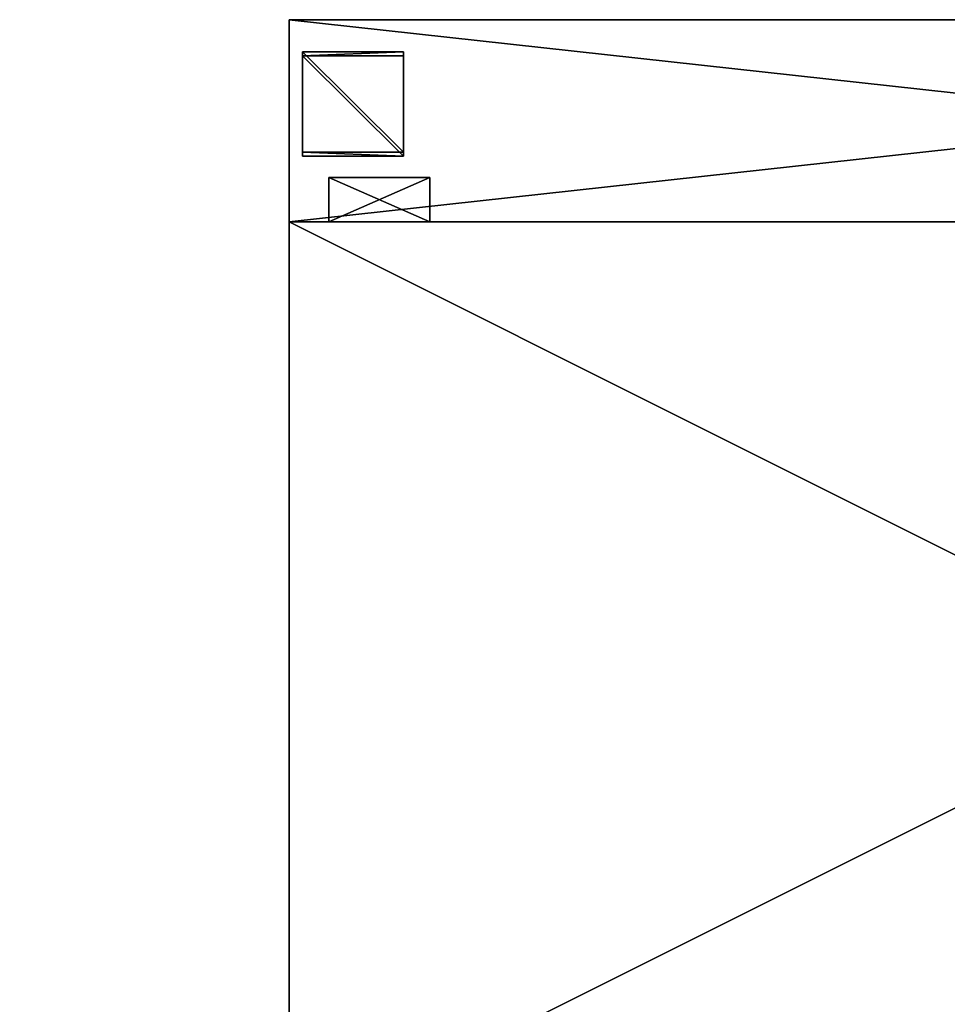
# Model space of a CAD drawing. Header units: centimetres. Extents: x -37.6 to 37.6, y -5.8 to 54.7.
# Tile 256 of 256: x -35.4 to -7.8, y 25.4 to 54.7. Entities that reach past the tile are written whole.
import ezdxf

# ---------------------------------------------------------------- set-up
doc = ezdxf.new("R2010")
doc.units = ezdxf.units.CM
doc.layers.add('BS484612', color=7, linetype='Continuous', true_color=0xb01a1a)

msp = doc.modelspace()

# ---------------------------------------------------------------- meshes
at = {"layer": 'BS484612', "color": 76, "true_color": 0x3d8706}
mesh = msp.add_polyface(dxfattribs=at)
corners = [(-27.33, 4.98, 0), (27.33, 4.98, 0), (-27.33, 48.68, 0), (27.33, 48.68, 0), (-27.33, 4.98, 44.5), (27.33, 4.98, 44.5), (-27.33, 48.68, 44.5), (27.33, 48.68, 44.5), (27.33, 48.68, 4), (27.33, 4.98, 7.5), (-27.33, 4.98, 7.5), (-27.33, 48.68, 4), (27.33, 4.648, 44.321), (-27.33, 4.648, 44.321), (-27.33, 4.721, 7.5), (27.33, 4.721, 7.5), (-27.33, 54.7, 44.5), (27.33, 54.7, 44.5), (27.33, 54.7, 4.526), (-27.33, 54.7, 4.526), (27.33, 4.4, 44.25), (-27.33, 4.4, 44.25), (-27.33, 4.4, 7.5), (27.33, 4.4, 7.5), (27.33, 3.4, 44.25), (-27.33, 3.4, 44.25), (-27.33, 3.4, 7.5), (27.33, 3.4, 7.5), (-27.33, 4.816, 44.461), (27.33, 4.816, 44.461), (27.33, 4.852, 7.5), (-27.33, 4.852, 7.5), (-27.33, 3.4, 37.99), (27.33, 3.4, 37.99), (35.35, 4.4, 37.99), (35.35, 4.66, 37.99), (35.35, 4.822, 37.99), (35.35, 4.98, 37.99), (27.33, 48.68, 37.99), (27.33, 54.7, 37.99), (-27.33, 54.7, 37.99), (-27.33, 48.68, 37.99), (-35.35, 4.98, 37.99), (-35.35, 4.822, 37.99), (-35.35, 4.66, 37.99), (-35.35, 4.4, 37.99), (-27.33, 3, 7.5), (27.33, 3, 7.5), (27.33, 3, 37.99), (-27.33, 3, 37.99), (-23.193, 3, 11.507), (23.193, 3, 11.507), (23.193, 3, 33.693), (-23.193, 3, 33.693), (-23.193, 5, 11.507), (23.193, 5, 11.507), (23.193, 5, 33.693), (-23.193, 5, 33.693), (-27.33, 21.33, 37.99), (-27.33, 21.33, 6.229), (-27.33, 21.33, 0), (27.33, 21.33, 0), (27.33, 21.33, 6.229), (27.33, 21.33, 37.99), (27.33, 21.33, 44.5), (-27.33, 21.33, 44.5), (35.35, 21.33, 44.5), (35.35, 4.98, 44.5), (35.35, 4.816, 44.461), (35.35, 4.648, 44.321), (35.35, 4.4, 44.25), (35.35, 3.4, 44.25), (35.35, 3.4, 37.99), (35.35, 3, 37.99), (35.35, 3, 7.5), (35.35, 3.4, 7.5), (35.35, 4.4, 7.5), (35.35, 4.721, 7.5), (35.35, 4.852, 7.5), (35.35, 4.98, 7.5), (35.35, 4.98, 0), (35.35, 21.33, 0), (35.35, 21.33, 6.229), (35.35, 21.33, 37.99), (-35.35, 21.33, 0), (-35.35, 4.98, 0), (-35.35, 4.98, 7.5), (-35.35, 4.852, 7.5), (-35.35, 4.721, 7.5), (-35.35, 4.4, 7.5), (-35.35, 3.4, 7.5), (-35.35, 3, 7.5), (-35.35, 3, 37.99), (-35.35, 3.4, 37.99), (-35.35, 3.4, 44.25), (-35.35, 4.4, 44.25), (-35.35, 4.648, 44.321), (-35.35, 4.816, 44.461), (-35.35, 4.98, 44.5), (-35.35, 21.33, 44.5), (-35.35, 21.33, 37.99), (-35.35, 21.33, 6.229)]
mesh.append_faces([[corners[k] for k in face] for face in [(60, 61, 1), (1, 0, 60), (5, 64, 65), (65, 4, 5), (1, 9, 10), (10, 0, 1), (80, 81, 82), (82, 79, 80), (2, 11, 8), (8, 3, 2), (60, 59, 11), (11, 2, 60), (56, 57, 54), (54, 55, 56), (38, 63, 62), (62, 8, 38), (40, 39, 18), (18, 19, 40), (86, 42, 100), (100, 101, 86), (4, 28, 29), (29, 5, 4), (42, 43, 97), (97, 98, 42), (9, 30, 31), (31, 10, 9), (37, 36, 78), (78, 79, 37), (6, 7, 17), (17, 16, 6), (7, 38, 39), (39, 17, 7), (8, 11, 19), (19, 18, 8), (41, 40, 19), (19, 11, 41), (12, 13, 21), (21, 20, 12), (44, 45, 95), (95, 96, 44), (14, 15, 23), (23, 22, 14), (35, 34, 76), (76, 77, 35), (20, 21, 25), (25, 24, 20), (45, 93, 94), (94, 95, 45), (22, 23, 27), (27, 26, 22), (34, 72, 75), (75, 76, 34), (13, 12, 29), (29, 28, 13), (88, 44, 43), (43, 87, 88), (15, 14, 31), (31, 30, 15), (69, 35, 36), (36, 68, 69), (24, 25, 32), (32, 33, 24), (7, 64, 63), (63, 38, 7), (16, 17, 39), (39, 40, 16), (98, 99, 100), (100, 42, 98), (86, 87, 43), (43, 42, 86), (37, 67, 68), (68, 36, 37), (38, 8, 18), (18, 39, 38), (6, 16, 40), (40, 41, 6), (88, 89, 45), (45, 44, 88), (35, 69, 70), (70, 34, 35), (89, 90, 93), (93, 45, 89), (70, 71, 72), (72, 34, 70), (96, 97, 43), (43, 44, 96), (77, 78, 36), (36, 35, 77), (26, 27, 47), (47, 46, 26), (75, 72, 73), (73, 74, 75), (33, 32, 49), (49, 48, 33), (93, 90, 91), (91, 92, 93), (46, 47, 51), (51, 50, 46), (47, 48, 52), (52, 51, 47), (48, 49, 53), (53, 52, 48), (49, 46, 50), (50, 53, 49), (50, 51, 55), (55, 54, 50), (51, 52, 56), (56, 55, 51), (52, 53, 57), (57, 56, 52), (53, 50, 54), (54, 57, 53), (2, 3, 61), (61, 60, 2), (7, 6, 65), (65, 64, 7), (61, 3, 8), (8, 62, 61), (85, 86, 101), (101, 84, 85), (83, 37, 79), (79, 82, 83), (41, 11, 59), (59, 58, 41), (67, 37, 83), (83, 66, 67), (6, 41, 58), (58, 65, 6), (64, 5, 67), (67, 66, 64), (5, 29, 68), (68, 67, 5), (29, 12, 69), (69, 68, 29), (12, 20, 70), (70, 69, 12), (20, 24, 71), (71, 70, 20), (24, 33, 72), (72, 71, 24), (33, 48, 73), (73, 72, 33), (48, 47, 74), (74, 73, 48), (47, 27, 75), (75, 74, 47), (27, 23, 76), (76, 75, 27), (23, 15, 77), (77, 76, 23), (15, 30, 78), (78, 77, 15), (30, 9, 79), (79, 78, 30), (9, 1, 80), (80, 79, 9), (1, 61, 81), (81, 80, 1), (61, 62, 82), (82, 81, 61), (62, 63, 83), (83, 82, 62), (63, 64, 66), (66, 83, 63), (60, 0, 85), (85, 84, 60), (0, 10, 86), (86, 85, 0), (10, 31, 87), (87, 86, 10), (31, 14, 88), (88, 87, 31), (14, 22, 89), (89, 88, 14), (22, 26, 90), (90, 89, 22), (26, 46, 91), (91, 90, 26), (46, 49, 92), (92, 91, 46), (49, 32, 93), (93, 92, 49), (32, 25, 94), (94, 93, 32), (25, 21, 95), (95, 94, 25), (21, 13, 96), (96, 95, 21), (13, 28, 97), (97, 96, 13), (28, 4, 98), (98, 97, 28), (4, 65, 99), (99, 98, 4), (65, 58, 100), (100, 99, 65), (58, 59, 101), (101, 100, 58), (59, 60, 84), (84, 101, 59)]], dxfattribs={"vtx2": -1, "color": 76})
at = {"layer": 'BS484612', "color": 7, "true_color": 0xffffff}
mesh = msp.add_polyface(dxfattribs=at)
corners = [(-23.933, 50.638, 4.17), (-26.933, 50.638, 4.17), (-23.933, 53.626, 4.432), (-26.933, 53.626, 4.432), (-23.933, 50.753, 2.854), (-26.933, 50.753, 2.854), (-23.933, 53.741, 3.116), (-26.933, 53.741, 3.116)]
mesh.append_faces([[corners[k] for k in face] for face in [(0, 2, 3), (3, 1, 0), (4, 5, 7), (7, 6, 4), (0, 1, 5), (5, 4, 0), (1, 3, 7), (7, 5, 1), (3, 2, 6), (6, 7, 3), (2, 0, 4), (4, 6, 2)]], dxfattribs={"vtx2": -1, "color": 7})
mesh = msp.add_polyface(dxfattribs=at)
corners = [(-23.15, 48.68, 0.8), (-26.15, 48.68, 0.8), (-23.15, 48.68, 3.8), (-26.15, 48.68, 3.8), (-23.15, 50.001, 0.8), (-26.15, 50.001, 0.8), (-23.15, 50.001, 3.8), (-26.15, 50.001, 3.8)]
mesh.append_faces([[corners[k] for k in face] for face in [(0, 2, 3), (3, 1, 0), (4, 5, 7), (7, 6, 4), (0, 1, 5), (5, 4, 0), (1, 3, 7), (7, 5, 1), (3, 2, 6), (6, 7, 3), (2, 0, 4), (4, 6, 2)]], dxfattribs={"vtx2": -1, "color": 7})

doc.saveas('drawing.dxf')
